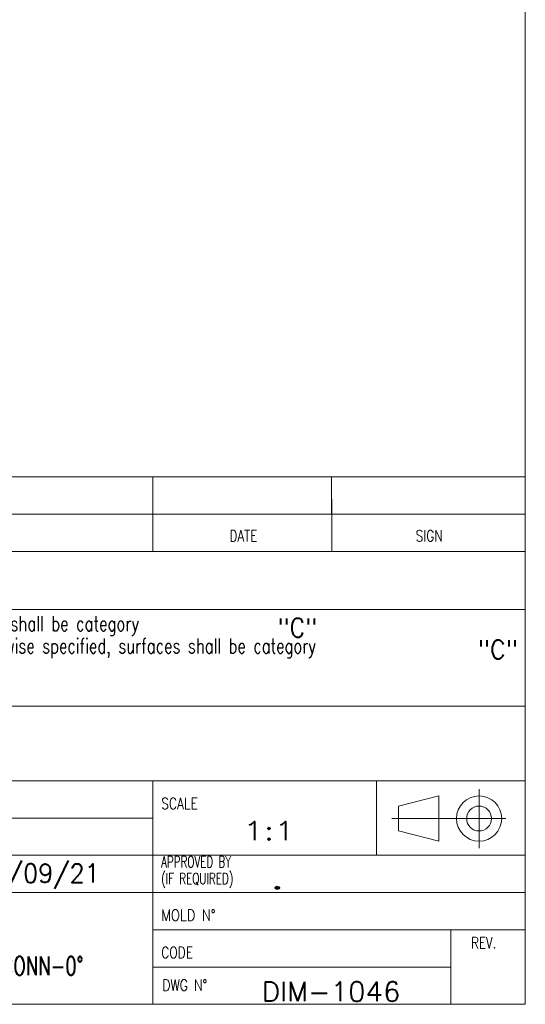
# Model space of a CAD drawing. Header units: millimetres. Extents: x 4 to 836, y 5 to 589.
# Tile 57 of 96: x 768 to 836, y 5 to 137. Entities that reach past the tile are written whole.
import ezdxf

# ---------------------------------------------------------------- set-up
doc = ezdxf.new("R2010")
doc.units = ezdxf.units.MM
doc.layers.add('1', color=7, linetype='Continuous', true_color=0xffffff)
doc.layers.add('256', color=7, linetype='Continuous', true_color=0xffffff)
doc.styles.add('blockfont', font='simplex.shx')
doc.styles.add('ideas_simplex', font='simplex.shx')

# ---------------------------------------------------------------- blocks, each defined once
blk = doc.blocks.new('TabularNote1')
at = {"layer": '1', "color": 172, "linetype": 'Continuous', "lineweight": 18}
for p, q in [((0, 5), (8, 5)), ((0, 5), (0, 0)), ((8, 5), (8, 0)), ((8, 5), (16, 5)), ((16, 5), (16, 0)), ((16, 5), (40, 5)), ((40, 5), (40, 0)), ((40, 5), (140, 5)), ((140, 5), (140, 0)), ((140, 5), (164, 5)), ((164, 5), (164, 0)), ((164, 5), (190, 5)), ((190, 5), (190, 0)), ((0, 0), (8, 0)), ((8, 0), (16, 0)), ((16, 0), (40, 0)), ((40, 0), (140, 0)), ((140, 0), (164, 0)), ((164, 0), (190, 0))]:
    blk.add_line(p, q, dxfattribs=at)

msp = doc.modelspace()

# ---------------------------------------------------------------- linework, layer by layer
at = {"layer": '256', "color": 3, "linetype": 'Continuous', "lineweight": 18}
for p, q in [((836, 589), (836, 5)), ((646, 65.794), (836, 65.794)), ((686, 58), (786, 58)), ((786, 58), (810, 58)), ((810, 58), (836, 58)), ((686, 45), (786, 45)), ((786, 45), (810, 45)), ((810, 45), (836, 45)), ((716, 20), (836, 20)), ((786, 20), (786, 5)), ((15, 5), (836, 5))]:
    msp.add_line(p, q, dxfattribs=at)
at = {"layer": '256', "color": 4, "linetype": 'Continuous', "lineweight": 18}
for p, q in [((786, 72.794), (786, 65.794)), ((810, 72.794), (810, 65.794)), ((646, 70.794), (836, 70.794)), ((646, 35), (836, 35)), ((786, 20), (786, 35)), ((816, 35), (816, 25)), ((829.799, 33.885), (829.799, 25.976)), ((818.959, 31.611), (824.366, 32.975)), ((824.366, 26.902), (824.366, 32.975)), ((818.959, 28.267), (818.959, 31.611)), ((716, 30), (786, 30)), ((818.098, 29.939), (833.387, 29.939)), ((818.959, 28.267), (824.366, 26.902)), ((716, 25), (836, 25)), ((786, 15), (836, 15)), ((826, 15), (826, 5)), ((786, 10), (826, 10))]:
    msp.add_line(p, q, dxfattribs=at)
for radius in [3.037, 1.672]:
    msp.add_circle((829.799, 29.939), radius, dxfattribs=at)

# ---------------------------------------------------------------- block references
at = {"layer": '1', "color": 172, "linetype": 'Continuous', "lineweight": 18}
msp.add_blockref('TabularNote1', (645.997, 70.806), dxfattribs=at)

# ---------------------------------------------------------------- texts
at = {"layer": '1', "color": 3, "linetype": 'Continuous', "lineweight": 13, "char_height": 2.5, "attachment_point": 7, "line_spacing_factor": 0.903614, "style": 'blockfont'}
for insert in [(802.706, 54.305), (829.641, 51.379)]:
    msp.add_mtext('\\W0.9442;"C"', dxfattribs=dict(at, insert=insert))
at = {"layer": '1', "color": 7, "linetype": 'Continuous', "lineweight": 18, "char_height": 2.5, "attachment_point": 7, "line_spacing_factor": 1.204819, "style": 'ideas_simplex'}
for s, insert in [('\\W1.2965;1:1', (798.108, 27.052)), ('\\W0.9399;22/09/21', (762.329, 20.508)), ('\\W2.6797;.', (801.255, 20.51))]:
    msp.add_mtext(s, dxfattribs=dict(at, insert=insert))
at = {"layer": '1', "color": 87, "linetype": 'Continuous', "lineweight": 18, "insert": (800.605, 5.4), "char_height": 2.6, "attachment_point": 7, "line_spacing_factor": 1.204819, "style": 'ideas_simplex'}
msp.add_mtext('\\W1.0517;DIM-1046', dxfattribs=at)
at = {"layer": '256', "color": 1, "linetype": 'Continuous', "lineweight": 13, "attachment_point": 7, "line_spacing_factor": 0.903614, "style": 'blockfont'}
for insert, char_height in [((821.978, 71.45), 2), ((797.187, 71.305), 2), ((802.527, 26.724), 4), ((798.348, 20.817), 2.3), ((798.638, 15.888), 2.3)]:
    msp.add_mtext('\\W0.9844; ', dxfattribs=dict(at, insert=insert, char_height=char_height))
at = {"layer": '256', "color": 4, "linetype": 'Continuous', "lineweight": 13, "char_height": 1.5, "attachment_point": 7, "line_spacing_factor": 0.903614, "style": 'blockfont'}
for s, insert in [('\\W0.7839;DATE', (796.289, 67.126)), ('\\W0.7885;SIGN', (821.289, 67.126)), ('\\W0.8044;SCALE', (787.113, 31.208)), ('\\W0.6756;APPROVED BY\\P(IF REQUIRED)', (787.105, 20.626)), ('\\W0.8477;MOLD N%%d', (787.113, 16.208)), ('\\W0.7742;REV.', (828.727, 12.492)), ('\\W0.8021;CODE', (787.113, 11.208)), ('\\W0.8059;DWG N%%d', (787.274, 6.817))]:
    msp.add_mtext(s, dxfattribs=dict(at, insert=insert))
at = {"layer": '256', "color": 3, "linetype": 'Continuous', "lineweight": 13, "char_height": 2, "attachment_point": 7, "line_spacing_factor": 0.903614, "style": 'blockfont'}
for s, insert in [('\\W0.7354;For Metal Parts last revision issued of GM_SSM_010_SPM. Unless otherwise specified, surfaces shall be category', (670.606, 54.444)), ('\\W0.7316;For Plastic, Rubber and Overmold Parts last revision issued of GM_SSM_004_SPP. Unless otherwise specified, surfaces shall be category', (670.606, 51.444))]:
    msp.add_mtext(s, dxfattribs=dict(at, insert=insert))
at = {"layer": '256', "color": 7, "linetype": 'Continuous', "lineweight": 18, "attachment_point": 7, "line_spacing_factor": 1.204819, "style": 'ideas_simplex'}
for s, insert, char_height in [('\\W1.0000;', (795.166, 15.362), 2.5), ('\\W0.7089;P2X-BASE-CMOUNT-COVER-LONG-CONN-0°', (721.683, 8.905), 2.5), ('\\W0.7656; ', (793.053, 10.419), 2.5), ('\\W0.7656; ', (792.987, 5.492), 2.5), ('\\W0.7656; ', (827.687, 6.017), 4)]:
    msp.add_mtext(s, dxfattribs=dict(at, insert=insert, char_height=char_height))

doc.saveas('drawing.dxf')
